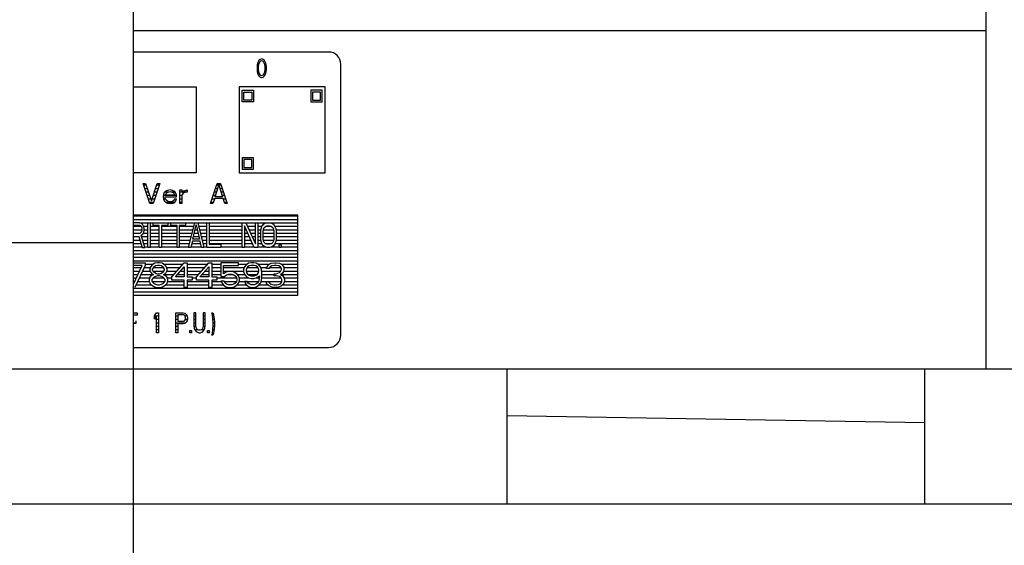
# Model space of a CAD drawing. Header units: millimetres. Extents: x 0 to 5600, y -1552 to 3960.
# Tile 61 of 199: x 2897 to 3057, y 716 to 802. Entities that reach past the tile are written whole.
import ezdxf

# ---------------------------------------------------------------- set-up
doc = ezdxf.new("R2010")
doc.units = ezdxf.units.MM
doc.header["$LTSCALE"] = 308
doc.layers.get('0').update_dxf_attribs({"linetype": 'CONTINUOUS'})
doc.layers.add('03___PRT_ALL_CURVES', color=7, linetype='CONTINUOUS')
doc.layers.add('06___PRT_ALL_SURFS', color=7, linetype='CONTINUOUS')

msp = doc.modelspace()

# ---------------------------------------------------------------- linework, layer by layer
at = {"color": 7, "linetype": 'Continuous'}
for p, q in [((3053.83, 744.87), (3053.83, 1084.87)), ((2915.08, 799.87), (3053.83, 799.87)), ((2946.83, 796.37), (2915.08, 796.37)), ((2948.83, 750.37), (2948.83, 794.37)), ((2916.66, 775), (2917.06, 775)), ((2917.74, 771.75), (2916.66, 775)), ((2917.06, 775), (2918.01, 772.16)), ((2918.01, 772.16), (2918.96, 775)), ((2919.37, 775), (2918.28, 771.75)), ((2918.96, 775), (2919.37, 775)), ((2920.25, 773.68), (2920.11, 773.55)), ((2920.45, 773.82), (2920.25, 773.68)), ((2920.65, 773.89), (2920.45, 773.82)), ((2920.59, 773.55), (2920.72, 773.61)), ((2921.06, 773.96), (2920.65, 773.89)), ((2920.72, 773.61), (2920.99, 773.68)), ((2920.99, 773.68), (2921.4, 773.61)), ((2921.47, 773.89), (2921.06, 773.96)), ((2921.4, 773.61), (2921.6, 773.48)), ((2921.8, 773.68), (2921.47, 773.89)), ((2922.01, 773.41), (2921.8, 773.68)), ((2922.62, 773.96), (2922.96, 773.96)), ((2922.62, 771.75), (2922.62, 773.96)), ((2922.96, 773.96), (2922.96, 773.55)), ((2922.96, 773.55), (2923.09, 773.68)), ((2923.09, 773.68), (2923.29, 773.82)), ((2923.29, 773.82), (2923.5, 773.89)), ((2923.84, 773.61), (2923.43, 773.55)), ((2923.5, 773.89), (2923.84, 773.96)), ((2923.84, 773.96), (2923.84, 773.61)), ((2927.63, 771.75), (2928.71, 775)), ((2928.37, 772.85), (2928.98, 774.72)), ((2928.71, 775), (2929.25, 775)), ((2928.98, 774.72), (2929.59, 772.85)), ((2929.25, 775), (2930.34, 771.75)), ((2919.98, 773.27), (2919.91, 772.85)), ((2919.91, 772.85), (2919.98, 772.44)), ((2920.11, 773.55), (2919.98, 773.27)), ((2919.98, 772.44), (2920.11, 772.16)), ((2920.11, 772.16), (2920.25, 772.02)), ((2920.25, 772.85), (2922.08, 772.85)), ((2920.25, 772.72), (2920.25, 772.85)), ((2920.31, 772.51), (2920.25, 772.72)), ((2920.25, 772.02), (2920.45, 771.89)), ((2920.31, 773.2), (2920.38, 773.34)), ((2920.31, 773.13), (2920.31, 773.2)), ((2921.74, 773.13), (2920.31, 773.13)), ((2920.38, 772.37), (2920.31, 772.51)), ((2920.38, 773.34), (2920.59, 773.55)), ((2920.59, 772.16), (2920.38, 772.37)), ((2920.72, 772.09), (2920.59, 772.16)), ((2920.99, 772.02), (2920.72, 772.09)), ((2921.47, 772.09), (2920.99, 772.02)), ((2921.67, 772.23), (2921.47, 772.09)), ((2921.6, 773.48), (2921.74, 773.27)), ((2921.74, 772.44), (2921.67, 772.23)), ((2921.74, 773.27), (2921.74, 773.13)), ((2922.08, 772.44), (2921.74, 772.44)), ((2921.8, 771.96), (2922.01, 772.16)), ((2922.08, 773.13), (2922.01, 773.41)), ((2922.01, 772.16), (2922.08, 772.44)), ((2922.08, 772.85), (2922.08, 773.13)), ((2923.16, 773.41), (2922.96, 773.13)), ((2922.96, 773.13), (2922.96, 771.75)), ((2923.43, 773.55), (2923.16, 773.41)), ((2928.31, 772.58), (2928.03, 771.75)), ((2929.66, 772.58), (2928.31, 772.58)), ((2929.59, 772.85), (2928.37, 772.85)), ((2929.93, 771.75), (2929.66, 772.58)), ((2918.28, 771.75), (2917.74, 771.75)), ((2920.45, 771.89), (2920.65, 771.82)), ((2920.65, 771.82), (2921.06, 771.75)), ((2921.06, 771.75), (2921.53, 771.82)), ((2921.53, 771.82), (2921.8, 771.96)), ((2922.96, 771.75), (2922.62, 771.75)), ((2928.03, 771.75), (2927.63, 771.75)), ((2930.34, 771.75), (2929.93, 771.75)), ((2941.83, 769.87), (2915.08, 769.87)), ((2941.83, 756.87), (2941.83, 769.87)), ((2916.05, 768.62), (2915.08, 768.62)), ((2916.11, 768.2), (2915.08, 768.2)), ((2916.36, 768.54), (2916.05, 768.62)), ((2916.3, 768.11), (2916.11, 768.2)), ((2916.43, 767.94), (2916.3, 768.11)), ((2916.61, 768.28), (2916.36, 768.54)), ((2916.49, 767.69), (2916.43, 767.94)), ((2916.43, 767.18), (2916.49, 767.43)), ((2916.49, 767.43), (2916.49, 767.69)), ((2916.8, 767.94), (2916.61, 768.28)), ((2916.86, 767.69), (2916.8, 767.94)), ((2916.8, 767.09), (2916.86, 767.35)), ((2916.86, 767.35), (2916.86, 767.69)), ((2917.43, 768.62), (2917.8, 768.62)), ((2917.43, 764.62), (2917.43, 768.62)), ((2917.8, 768.62), (2917.8, 764.62)), ((2918.3, 768.62), (2920.68, 768.62)), ((2918.3, 768.2), (2918.3, 768.62)), ((2919.3, 768.2), (2918.3, 768.2)), ((2919.3, 764.62), (2919.3, 768.2)), ((2920.68, 768.2), (2919.68, 768.2)), ((2919.68, 768.2), (2919.68, 764.62)), ((2920.68, 768.62), (2920.68, 768.2)), ((2921.18, 768.62), (2923.55, 768.62)), ((2921.18, 768.2), (2921.18, 768.62)), ((2922.18, 768.2), (2921.18, 768.2)), ((2922.18, 764.62), (2922.18, 768.2)), ((2923.55, 768.2), (2922.55, 768.2)), ((2922.55, 768.2), (2922.55, 764.62)), ((2923.55, 768.62), (2923.55, 768.2)), ((2924.05, 764.62), (2925.05, 768.62)), ((2924.74, 765.98), (2925.3, 768.28)), ((2925.05, 768.62), (2925.55, 768.62)), ((2925.3, 768.28), (2925.86, 765.98)), ((2925.55, 768.62), (2926.55, 764.62)), ((2927.05, 768.62), (2927.43, 768.62)), ((2927.05, 764.62), (2927.05, 768.62)), ((2927.43, 768.62), (2927.43, 765.13)), ((2932.8, 768.62), (2933.36, 768.62)), ((2932.8, 764.62), (2932.8, 768.62)), ((2934.74, 764.62), (2933.18, 768.11)), ((2933.18, 768.11), (2933.18, 764.62)), ((2933.36, 768.62), (2934.93, 765.22)), ((2934.93, 768.62), (2935.3, 768.62)), ((2934.93, 765.22), (2934.93, 768.62)), ((2935.3, 768.62), (2935.3, 764.62)), ((2935.8, 767.26), (2935.86, 767.69)), ((2935.8, 765.98), (2935.8, 767.26)), ((2935.86, 767.69), (2935.99, 768.03)), ((2935.99, 768.03), (2936.24, 768.37)), ((2936.18, 767.26), (2936.24, 767.6)), ((2936.18, 765.98), (2936.18, 767.26)), ((2936.24, 768.37), (2936.49, 768.54)), ((2936.24, 767.6), (2936.36, 767.86)), ((2936.36, 767.86), (2936.55, 768.03)), ((2936.49, 768.54), (2936.8, 768.62)), ((2936.55, 768.03), (2936.8, 768.11)), ((2936.8, 768.62), (2937.3, 768.62)), ((2936.8, 768.11), (2937.3, 768.11)), ((2937.3, 768.62), (2937.61, 768.54)), ((2937.3, 768.11), (2937.55, 768.03)), ((2937.55, 768.03), (2937.74, 767.86)), ((2937.61, 768.54), (2937.86, 768.37)), ((2937.74, 767.86), (2937.86, 767.6)), ((2937.86, 768.37), (2938.11, 768.03)), ((2937.86, 767.6), (2937.93, 767.26)), ((2937.93, 767.26), (2937.93, 765.98)), ((2938.11, 768.03), (2938.24, 767.69)), ((2938.24, 767.69), (2938.3, 767.26)), ((2938.3, 767.26), (2938.3, 765.98)), ((2915.08, 766.92), (2916.11, 766.92)), ((2915.08, 766.41), (2915.99, 766.41)), ((2915.99, 766.41), (2916.49, 764.62)), ((2916.11, 766.92), (2916.3, 767.01)), ((2916.3, 767.01), (2916.43, 767.18)), ((2916.36, 766.58), (2916.61, 766.75)), ((2916.93, 764.62), (2916.36, 766.58)), ((2916.61, 766.75), (2916.8, 767.09)), ((2924.68, 765.64), (2924.43, 764.62)), ((2925.93, 765.64), (2924.68, 765.64)), ((2925.86, 765.98), (2924.74, 765.98)), ((2926.18, 764.62), (2925.93, 765.64)), ((2935.86, 765.56), (2935.8, 765.98)), ((2936.24, 765.64), (2936.18, 765.98)), ((2936.36, 765.39), (2936.24, 765.64)), ((2937.86, 765.64), (2937.74, 765.39)), ((2937.93, 765.98), (2937.86, 765.64)), ((2938.3, 765.98), (2938.24, 765.56)), ((2916.49, 764.62), (2916.93, 764.62)), ((2917.8, 764.62), (2917.43, 764.62)), ((2919.68, 764.62), (2919.3, 764.62)), ((2922.55, 764.62), (2922.18, 764.62)), ((2924.43, 764.62), (2924.05, 764.62)), ((2926.55, 764.62), (2926.18, 764.62)), ((2929.3, 764.62), (2927.05, 764.62)), ((2927.43, 765.13), (2929.3, 765.13)), ((2929.3, 765.13), (2929.3, 764.62)), ((2933.18, 764.62), (2932.8, 764.62)), ((2935.3, 764.62), (2934.74, 764.62)), ((2935.99, 765.22), (2935.86, 765.56)), ((2936.24, 764.88), (2935.99, 765.22)), ((2936.49, 764.71), (2936.24, 764.88)), ((2936.55, 765.22), (2936.36, 765.39)), ((2936.8, 764.62), (2936.49, 764.71)), ((2936.8, 765.13), (2936.55, 765.22)), ((2937.3, 765.13), (2936.8, 765.13)), ((2937.3, 764.62), (2936.8, 764.62)), ((2937.55, 765.22), (2937.3, 765.13)), ((2937.61, 764.71), (2937.3, 764.62)), ((2937.74, 765.39), (2937.55, 765.22)), ((2937.86, 764.88), (2937.61, 764.71)), ((2938.11, 765.22), (2937.86, 764.88)), ((2938.24, 765.56), (2938.11, 765.22)), ((2938.8, 765.05), (2939.11, 765.05)), ((2938.8, 764.62), (2938.8, 765.05)), ((2939.11, 764.62), (2938.8, 764.62)), ((2939.11, 765.05), (2939.11, 764.62)), ((2915.08, 762.12), (2917, 762.12)), ((2916.5, 761.7), (2915.08, 761.7)), ((2915.08, 758.66), (2916.5, 761.7)), ((2917, 761.7), (2915.33, 758.12)), ((2917, 762.12), (2917, 761.7)), ((2917.91, 761.53), (2917.75, 761.1)), ((2917.75, 761.1), (2917.75, 760.85)), ((2917.75, 760.85), (2917.91, 760.51)), ((2918.16, 761.78), (2917.91, 761.53)), ((2918.58, 762.04), (2918.16, 761.78)), ((2918.33, 761.36), (2918.16, 761.1)), ((2918.16, 761.1), (2918.16, 760.93)), ((2918.16, 760.93), (2918.33, 760.68)), ((2918.66, 761.61), (2918.33, 761.36)), ((2919, 762.12), (2918.58, 762.04)), ((2919, 761.7), (2918.66, 761.61)), ((2919.33, 762.12), (2919, 762.12)), ((2919.33, 761.7), (2919, 761.7)), ((2919.75, 762.04), (2919.33, 762.12)), ((2919.66, 761.61), (2919.33, 761.7)), ((2920, 761.36), (2919.66, 761.61)), ((2920.16, 761.78), (2919.75, 762.04)), ((2920.16, 761.1), (2920, 761.36)), ((2920, 760.68), (2920.16, 760.93)), ((2920.41, 761.53), (2920.16, 761.78)), ((2920.16, 760.93), (2920.16, 761.1)), ((2920.58, 761.1), (2920.41, 761.53)), ((2920.41, 760.51), (2920.58, 760.85)), ((2920.58, 760.85), (2920.58, 761.1)), ((2921.33, 759.82), (2923.33, 762.12)), ((2921.91, 759.82), (2923.33, 761.44)), ((2923.33, 762.12), (2923.83, 762.12)), ((2923.33, 761.44), (2923.33, 759.82)), ((2923.83, 762.12), (2923.83, 759.82)), ((2925.33, 759.82), (2927.33, 762.12)), ((2925.91, 759.82), (2927.33, 761.44)), ((2927.33, 762.12), (2927.83, 762.12)), ((2927.33, 761.44), (2927.33, 759.82)), ((2927.83, 762.12), (2927.83, 759.82)), ((2932.16, 762.12), (2929.33, 762.12)), ((2929.33, 762.12), (2929.33, 759.91)), ((2929.75, 761.7), (2932.16, 761.7)), ((2929.75, 760.34), (2929.75, 761.7)), ((2932.16, 761.7), (2932.16, 762.12)), ((2933.16, 761.44), (2933, 761.02)), ((2933, 761.02), (2933, 760.68)), ((2933.41, 761.78), (2933.16, 761.44)), ((2933.83, 762.04), (2933.41, 761.78)), ((2933.5, 761.19), (2933.41, 760.93)), ((2933.41, 760.93), (2933.41, 760.76)), ((2933.66, 761.44), (2933.5, 761.19)), ((2933.91, 761.61), (2933.66, 761.44)), ((2934.25, 762.12), (2933.83, 762.04)), ((2934.16, 761.7), (2933.91, 761.61)), ((2934.75, 761.7), (2934.16, 761.7)), ((2934.66, 762.12), (2934.25, 762.12)), ((2935.08, 762.04), (2934.66, 762.12)), ((2935, 761.61), (2934.75, 761.7)), ((2935.25, 761.44), (2935, 761.61)), ((2935.5, 761.78), (2935.08, 762.04)), ((2935.41, 761.19), (2935.25, 761.44)), ((2935.5, 760.93), (2935.41, 761.19)), ((2935.75, 761.44), (2935.5, 761.78)), ((2935.5, 760.76), (2935.5, 760.93)), ((2935.91, 761.02), (2935.75, 761.44)), ((2936, 760.42), (2935.91, 761.02)), ((2936.75, 761.19), (2936.83, 761.53)), ((2937.16, 761.19), (2936.75, 761.19)), ((2936.83, 761.53), (2937.16, 761.87)), ((2937.16, 761.87), (2937.5, 762.04)), ((2937.33, 761.44), (2937.16, 761.19)), ((2937.58, 761.61), (2937.33, 761.44)), ((2937.5, 762.04), (2938.08, 762.12)), ((2938, 761.7), (2937.58, 761.61)), ((2938.33, 761.7), (2938, 761.7)), ((2938.08, 762.12), (2938.25, 762.12)), ((2938.25, 762.12), (2938.83, 762.04)), ((2938.75, 761.61), (2938.33, 761.7)), ((2939, 761.44), (2938.75, 761.61)), ((2938.83, 762.04), (2939.16, 761.87)), ((2939.16, 761.19), (2939, 761.44)), ((2939, 760.68), (2939.16, 761.02)), ((2939.16, 761.87), (2939.5, 761.53)), ((2939.16, 761.02), (2939.16, 761.19)), ((2939.5, 761.53), (2939.58, 761.19)), ((2939.58, 761.02), (2939.5, 760.68)), ((2939.58, 761.19), (2939.58, 761.02)), ((2917.83, 759.82), (2917.66, 759.4)), ((2917.66, 759.4), (2917.66, 759.14)), ((2918.16, 760.08), (2917.83, 759.82)), ((2917.91, 760.51), (2918.16, 760.25)), ((2918.33, 759.74), (2918.08, 759.4)), ((2918.08, 759.4), (2918.08, 759.14)), ((2918.16, 760.25), (2918.33, 760.17)), ((2918.33, 760.17), (2918.16, 760.08)), ((2918.33, 760.68), (2918.66, 760.42)), ((2918.66, 759.91), (2918.33, 759.74)), ((2918.66, 760.42), (2919, 760.34)), ((2919, 759.99), (2918.66, 759.91)), ((2919, 760.34), (2919.33, 760.34)), ((2919.33, 759.99), (2919, 759.99)), ((2919.33, 760.34), (2919.66, 760.42)), ((2919.66, 759.91), (2919.33, 759.99)), ((2919.66, 760.42), (2920, 760.68)), ((2920, 759.74), (2919.66, 759.91)), ((2920, 760.17), (2920.16, 760.25)), ((2920.16, 760.08), (2920, 760.17)), ((2920.25, 759.4), (2920, 759.74)), ((2920.16, 760.25), (2920.41, 760.51)), ((2920.5, 759.82), (2920.16, 760.08)), ((2920.25, 759.14), (2920.25, 759.4)), ((2920.66, 759.4), (2920.5, 759.82)), ((2920.66, 759.14), (2920.66, 759.4)), ((2921.33, 759.31), (2921.33, 759.82)), ((2923.33, 759.31), (2921.33, 759.31)), ((2923.33, 759.82), (2921.91, 759.82)), ((2923.33, 758.12), (2923.33, 759.31)), ((2923.83, 759.82), (2924.66, 759.82)), ((2924.66, 759.31), (2923.83, 759.31)), ((2923.83, 759.31), (2923.83, 758.12)), ((2924.66, 759.82), (2924.66, 759.31)), ((2925.33, 759.31), (2925.33, 759.82)), ((2927.33, 759.31), (2925.33, 759.31)), ((2927.33, 759.82), (2925.91, 759.82)), ((2927.33, 758.12), (2927.33, 759.31)), ((2927.83, 759.82), (2928.66, 759.82)), ((2928.66, 759.31), (2927.83, 759.31)), ((2927.83, 759.31), (2927.83, 758.12)), ((2928.66, 759.82), (2928.66, 759.31)), ((2929.33, 759.91), (2929.91, 759.91)), ((2930.16, 760.59), (2929.75, 760.34)), ((2929.91, 759.91), (2930.25, 760.17)), ((2930.58, 760.68), (2930.16, 760.59)), ((2930.25, 760.17), (2930.58, 760.25)), ((2931.08, 760.68), (2930.58, 760.68)), ((2930.58, 760.25), (2931.08, 760.25)), ((2931.5, 760.59), (2931.08, 760.68)), ((2931.08, 760.25), (2931.41, 760.17)), ((2931.41, 760.17), (2931.66, 759.99)), ((2931.91, 760.34), (2931.5, 760.59)), ((2931.66, 759.99), (2931.83, 759.74)), ((2931.83, 759.74), (2931.91, 759.48)), ((2931.91, 759.31), (2931.83, 759.06)), ((2932.16, 759.99), (2931.91, 760.34)), ((2931.91, 759.48), (2931.91, 759.31)), ((2932.33, 759.57), (2932.16, 759.99)), ((2932.16, 758.8), (2932.33, 759.23)), ((2932.33, 759.23), (2932.33, 759.57)), ((2933, 760.68), (2933.16, 760.25)), ((2933.16, 760.25), (2933.41, 759.91)), ((2933.41, 760.76), (2933.5, 760.51)), ((2933.41, 759.91), (2933.83, 759.65)), ((2933.5, 760.51), (2933.66, 760.25)), ((2933.66, 760.25), (2933.91, 760.08)), ((2933.83, 759.65), (2934.25, 759.57)), ((2933.91, 760.08), (2934.16, 759.99)), ((2934.16, 759.99), (2934.75, 759.99)), ((2934.25, 759.57), (2934.66, 759.57)), ((2934.66, 759.57), (2935.08, 759.65)), ((2934.75, 759.99), (2935, 760.08)), ((2935, 760.08), (2935.25, 760.25)), ((2935.08, 759.65), (2935.58, 759.99)), ((2935.25, 760.25), (2935.41, 760.51)), ((2935.41, 760.51), (2935.5, 760.76)), ((2935.5, 759.31), (2935.41, 759.06)), ((2935.58, 759.82), (2935.5, 759.31)), ((2935.58, 759.99), (2935.58, 759.82)), ((2935.75, 758.8), (2935.91, 759.23)), ((2935.91, 759.23), (2936, 759.82)), ((2936, 759.82), (2936, 760.42)), ((2938, 760.34), (2938.33, 760.34)), ((2938, 759.99), (2938, 760.34)), ((2938.33, 759.99), (2938, 759.99)), ((2938.33, 760.34), (2938.83, 760.51)), ((2938.83, 759.91), (2938.33, 759.99)), ((2938.83, 760.51), (2939, 760.68)), ((2939.08, 759.74), (2938.83, 759.91)), ((2939.33, 760.42), (2939, 760.17)), ((2939, 760.17), (2939.41, 759.99)), ((2939.25, 759.4), (2939.08, 759.74)), ((2939.25, 759.06), (2939.25, 759.4)), ((2939.5, 760.68), (2939.33, 760.42)), ((2939.41, 759.99), (2939.58, 759.74)), ((2939.58, 759.74), (2939.66, 759.4)), ((2939.66, 759.4), (2939.66, 759.06)), ((2917.66, 759.14), (2917.83, 758.72)), ((2917.83, 758.72), (2918.08, 758.46)), ((2918.08, 759.14), (2918.33, 758.8)), ((2918.08, 758.46), (2918.5, 758.21)), ((2918.33, 758.8), (2918.66, 758.63)), ((2918.5, 758.21), (2918.91, 758.12)), ((2918.66, 758.63), (2919, 758.55)), ((2918.91, 758.12), (2919.41, 758.12)), ((2919, 758.55), (2919.33, 758.55)), ((2919.33, 758.55), (2919.66, 758.63)), ((2919.41, 758.12), (2919.83, 758.21)), ((2919.66, 758.63), (2920, 758.8)), ((2919.83, 758.21), (2920.25, 758.46)), ((2920, 758.8), (2920.25, 759.14)), ((2920.25, 758.46), (2920.5, 758.72)), ((2920.5, 758.72), (2920.66, 759.14)), ((2923.83, 758.12), (2923.33, 758.12)), ((2927.83, 758.12), (2927.33, 758.12)), ((2929.83, 759.14), (2929.33, 759.14)), ((2929.33, 759.14), (2929.5, 758.8)), ((2929.5, 758.8), (2929.75, 758.46)), ((2929.75, 758.46), (2930.16, 758.21)), ((2930, 758.8), (2929.83, 759.14)), ((2930.25, 758.63), (2930, 758.8)), ((2930.16, 758.21), (2930.58, 758.12)), ((2930.58, 758.55), (2930.25, 758.63)), ((2931.08, 758.55), (2930.58, 758.55)), ((2930.58, 758.12), (2931.08, 758.12)), ((2931.41, 758.63), (2931.08, 758.55)), ((2931.08, 758.12), (2931.5, 758.21)), ((2931.66, 758.8), (2931.41, 758.63)), ((2931.5, 758.21), (2931.91, 758.46)), ((2931.83, 759.06), (2931.66, 758.8)), ((2931.91, 758.46), (2932.16, 758.8)), ((2933.58, 759.06), (2933.16, 759.06)), ((2933.16, 759.06), (2933.25, 758.8)), ((2933.25, 758.8), (2933.5, 758.46)), ((2933.5, 758.46), (2933.91, 758.21)), ((2933.75, 758.8), (2933.58, 759.06)), ((2934, 758.63), (2933.75, 758.8)), ((2933.91, 758.21), (2934.33, 758.12)), ((2934.25, 758.55), (2934, 758.63)), ((2934.75, 758.55), (2934.25, 758.55)), ((2934.33, 758.12), (2934.66, 758.12)), ((2934.66, 758.12), (2935.08, 758.21)), ((2935, 758.63), (2934.75, 758.55)), ((2935.25, 758.8), (2935, 758.63)), ((2935.08, 758.21), (2935.5, 758.46)), ((2935.41, 759.06), (2935.25, 758.8)), ((2935.5, 758.46), (2935.75, 758.8)), ((2936.66, 759.06), (2937.08, 759.06)), ((2936.75, 758.8), (2936.66, 759.06)), ((2936.91, 758.55), (2936.75, 758.8)), ((2937.16, 758.38), (2936.91, 758.55)), ((2937.08, 759.06), (2937.16, 758.89)), ((2937.16, 758.89), (2937.33, 758.72)), ((2937.5, 758.21), (2937.16, 758.38)), ((2937.33, 758.72), (2937.5, 758.63)), ((2937.5, 758.63), (2937.91, 758.55)), ((2937.83, 758.12), (2937.5, 758.21)), ((2938.5, 758.12), (2937.83, 758.12)), ((2937.91, 758.55), (2938.41, 758.55)), ((2938.41, 758.55), (2938.83, 758.63)), ((2938.83, 758.21), (2938.5, 758.12)), ((2938.83, 758.63), (2939, 758.72)), ((2939.16, 758.38), (2938.83, 758.21)), ((2939, 758.72), (2939.16, 758.89)), ((2939.16, 758.89), (2939.25, 759.06)), ((2939.41, 758.55), (2939.16, 758.38)), ((2939.58, 758.8), (2939.41, 758.55)), ((2939.66, 759.06), (2939.58, 758.8)), ((2915.08, 756.87), (2941.83, 756.87)), ((2915.08, 754), (2915.69, 754)), ((2915.69, 753.58), (2915.08, 753.58)), ((2915.69, 754), (2915.69, 753.58)), ((2918.53, 753.51), (2918.84, 754)), ((2918.53, 752.96), (2918.53, 753.51)), ((2918.84, 753.44), (2918.53, 752.96)), ((2918.84, 754), (2919.14, 754)), ((2918.84, 750.75), (2918.84, 753.44)), ((2919.14, 754), (2919.14, 750.75)), ((2921.98, 754), (2923.2, 754)), ((2921.98, 750.75), (2921.98, 754)), ((2923.25, 753.65), (2922.29, 753.65)), ((2922.29, 753.65), (2922.29, 752.61)), ((2923.2, 754), (2923.46, 753.93)), ((2923.41, 753.58), (2923.25, 753.65)), ((2923.51, 753.44), (2923.41, 753.58)), ((2923.41, 752.68), (2923.51, 752.82)), ((2923.46, 753.93), (2923.66, 753.72)), ((2923.56, 753.24), (2923.51, 753.44)), ((2923.51, 752.82), (2923.56, 753.03)), ((2923.56, 753.03), (2923.56, 753.24)), ((2923.66, 753.72), (2923.81, 753.44)), ((2923.81, 753.44), (2923.86, 753.24)), ((2923.86, 752.96), (2923.81, 752.75)), ((2923.86, 753.24), (2923.86, 752.96)), ((2925.23, 754), (2924.93, 754)), ((2924.93, 754), (2924.93, 751.85)), ((2925.23, 751.85), (2925.23, 754)), ((2926.76, 754), (2926.45, 754)), ((2926.45, 754), (2926.45, 751.85)), ((2926.76, 751.85), (2926.76, 754)), ((2927.82, 754), (2928.03, 754)), ((2927.93, 753.65), (2927.82, 754)), ((2928.03, 753.03), (2927.93, 753.65)), ((2928.03, 754), (2928.13, 753.65)), ((2928.08, 752.41), (2928.03, 753.03)), ((2928.13, 753.65), (2928.23, 753.03)), ((2928.23, 753.03), (2928.28, 752.41)), ((2915.48, 752.27), (2915.08, 752.27)), ((2915.48, 752.68), (2915.48, 752.27)), ((2922.29, 752.61), (2923.25, 752.61)), ((2923.2, 752.2), (2922.29, 752.2)), ((2922.29, 752.2), (2922.29, 750.75)), ((2923.46, 752.27), (2923.2, 752.2)), ((2923.25, 752.61), (2923.41, 752.68)), ((2923.66, 752.48), (2923.46, 752.27)), ((2923.81, 752.75), (2923.66, 752.48)), ((2924.93, 751.85), (2924.98, 751.51)), ((2924.98, 751.51), (2925.08, 751.23)), ((2925.08, 751.23), (2925.28, 750.96)), ((2925.28, 751.58), (2925.23, 751.85)), ((2925.39, 751.37), (2925.28, 751.58)), ((2925.54, 751.23), (2925.39, 751.37)), ((2925.74, 751.16), (2925.54, 751.23)), ((2926.15, 751.23), (2925.94, 751.16)), ((2926.3, 751.37), (2926.15, 751.23)), ((2926.4, 751.58), (2926.3, 751.37)), ((2926.45, 751.85), (2926.4, 751.58)), ((2926.4, 750.96), (2926.6, 751.23)), ((2926.6, 751.23), (2926.71, 751.51)), ((2926.71, 751.51), (2926.76, 751.85)), ((2927.93, 750.68), (2928.03, 751.3)), ((2928.03, 751.3), (2928.08, 751.92)), ((2928.08, 751.92), (2928.08, 752.41)), ((2928.23, 751.3), (2928.13, 750.68)), ((2928.28, 751.92), (2928.23, 751.3)), ((2928.28, 752.41), (2928.28, 751.92)), ((2919.14, 750.75), (2918.84, 750.75)), ((2922.29, 750.75), (2921.98, 750.75)), ((2924.27, 751.09), (2924.52, 751.09)), ((2924.27, 750.75), (2924.27, 751.09)), ((2924.52, 750.75), (2924.27, 750.75)), ((2924.52, 751.09), (2924.52, 750.75)), ((2925.28, 750.96), (2925.49, 750.82)), ((2925.49, 750.82), (2925.74, 750.75)), ((2925.94, 751.16), (2925.74, 751.16)), ((2925.74, 750.75), (2925.94, 750.75)), ((2925.94, 750.75), (2926.2, 750.82)), ((2926.2, 750.82), (2926.4, 750.96)), ((2927.16, 751.09), (2927.42, 751.09)), ((2927.16, 750.75), (2927.16, 751.09)), ((2927.42, 750.75), (2927.16, 750.75)), ((2927.42, 751.09), (2927.42, 750.75)), ((2927.82, 750.33), (2927.93, 750.68)), ((2928.03, 750.33), (2927.82, 750.33)), ((2928.13, 750.68), (2928.03, 750.33)), ((2915.08, 748.37), (2946.83, 748.37)), ((2188.83, 744.87), (3188.83, 744.87)), ((2975.83, 744.87), (2975.83, 722.87)), ((3043.83, 722.87), (3043.83, 744.87)), ((2975.83, 737.32), (3043.83, 736.14)), ((3188.83, 722.87), (2188.83, 722.87))]:
    msp.add_line(p, q, dxfattribs=at)
at = {"color": 2, "linetype": 'Continuous'}
for p, q in [((2916.73, 774.77), (2917.14, 774.77)), ((2916.92, 774.21), (2917.33, 774.21)), ((2917.11, 773.65), (2917.51, 773.65)), ((2918.51, 773.65), (2918.92, 773.65)), ((2918.7, 774.21), (2919.1, 774.21)), ((2918.88, 774.77), (2919.29, 774.77)), ((2920.22, 773.65), (2920.87, 773.65)), ((2921.17, 773.65), (2921.83, 773.65)), ((2922.62, 773.65), (2922.96, 773.65)), ((2923.06, 773.65), (2923.84, 773.65)), ((2928.26, 773.65), (2928.63, 773.65)), ((2928.45, 774.21), (2928.82, 774.21)), ((2928.64, 774.77), (2929.33, 774.77)), ((2929.15, 774.21), (2929.52, 774.21)), ((2929.33, 773.65), (2929.7, 773.65)), ((2917.29, 773.09), (2917.7, 773.09)), ((2917.48, 772.53), (2917.89, 772.53)), ((2918.14, 772.53), (2918.54, 772.53)), ((2918.32, 773.09), (2918.73, 773.09)), ((2919.95, 773.09), (2922.08, 773.09)), ((2919.96, 772.53), (2920.31, 772.53)), ((2922.62, 773.09), (2922.96, 773.09)), ((2922.62, 772.53), (2922.96, 772.53)), ((2927.89, 772.53), (2928.29, 772.53)), ((2928.08, 773.09), (2928.45, 773.09)), ((2929.51, 773.09), (2929.89, 773.09)), ((2929.67, 772.53), (2930.08, 772.53)), ((2917.67, 771.97), (2918.36, 771.97)), ((2920.32, 771.97), (2921.82, 771.97)), ((2922.62, 771.97), (2922.96, 771.97)), ((2927.7, 771.97), (2928.11, 771.97)), ((2929.86, 771.97), (2930.26, 771.97)), ((2915.08, 769.73), (2941.83, 769.73)), ((2915.08, 769.17), (2941.83, 769.17)), ((2915.08, 768.05), (2916.34, 768.05)), ((2915.08, 767.49), (2916.49, 767.49)), ((2916.09, 768.61), (2917.43, 768.61)), ((2916.74, 768.05), (2917.43, 768.05)), ((2916.86, 767.49), (2917.43, 767.49)), ((2917.8, 768.61), (2918.3, 768.61)), ((2917.8, 768.05), (2919.3, 768.05)), ((2917.8, 767.49), (2919.3, 767.49)), ((2919.68, 768.05), (2922.18, 768.05)), ((2919.68, 767.49), (2922.18, 767.49)), ((2920.68, 768.61), (2921.18, 768.61)), ((2922.55, 768.05), (2924.91, 768.05)), ((2922.55, 767.49), (2924.77, 767.49)), ((2923.55, 768.61), (2925.05, 768.61)), ((2925.11, 767.49), (2925.49, 767.49)), ((2925.24, 768.05), (2925.36, 768.05)), ((2925.55, 768.61), (2927.05, 768.61)), ((2925.69, 768.05), (2927.05, 768.05)), ((2925.83, 767.49), (2927.05, 767.49)), ((2927.43, 768.61), (2932.8, 768.61)), ((2927.43, 768.05), (2932.8, 768.05)), ((2927.43, 767.49), (2932.8, 767.49)), ((2933.18, 768.05), (2933.2, 768.05)), ((2933.18, 767.49), (2933.45, 767.49)), ((2933.37, 768.61), (2934.93, 768.61)), ((2933.62, 768.05), (2934.93, 768.05)), ((2933.88, 767.49), (2934.93, 767.49)), ((2935.3, 768.61), (2936.76, 768.61)), ((2935.3, 768.05), (2936.01, 768.05)), ((2935.3, 767.49), (2935.83, 767.49)), ((2936.22, 767.49), (2937.88, 767.49)), ((2936.63, 768.05), (2937.47, 768.05)), ((2937.34, 768.61), (2941.83, 768.61)), ((2938.09, 768.05), (2941.83, 768.05)), ((2938.27, 767.49), (2941.83, 767.49)), ((2915.08, 766.93), (2916.14, 766.93)), ((2915.08, 766.37), (2916, 766.37)), ((2915.08, 765.81), (2916.15, 765.81)), ((2916.42, 766.37), (2917.43, 766.37)), ((2916.58, 765.81), (2917.43, 765.81)), ((2916.71, 766.93), (2917.43, 766.93)), ((2917.8, 766.93), (2919.3, 766.93)), ((2917.8, 766.37), (2919.3, 766.37)), ((2917.8, 765.81), (2919.3, 765.81)), ((2919.68, 766.93), (2922.18, 766.93)), ((2919.68, 766.37), (2922.18, 766.37)), ((2919.68, 765.81), (2922.18, 765.81)), ((2922.55, 766.93), (2924.63, 766.93)), ((2922.55, 766.37), (2924.49, 766.37)), ((2922.55, 765.81), (2924.35, 765.81)), ((2924.83, 766.37), (2925.77, 766.37)), ((2924.97, 766.93), (2925.63, 766.93)), ((2925.97, 766.93), (2927.05, 766.93)), ((2926.11, 766.37), (2927.05, 766.37)), ((2926.25, 765.81), (2927.05, 765.81)), ((2927.43, 766.93), (2932.8, 766.93)), ((2927.43, 766.37), (2932.8, 766.37)), ((2927.43, 765.81), (2932.8, 765.81)), ((2933.18, 766.93), (2933.7, 766.93)), ((2933.18, 766.37), (2933.95, 766.37)), ((2933.18, 765.81), (2934.2, 765.81)), ((2934.14, 766.93), (2934.93, 766.93)), ((2934.4, 766.37), (2934.93, 766.37)), ((2934.65, 765.81), (2934.93, 765.81)), ((2935.3, 766.93), (2935.8, 766.93)), ((2935.3, 766.37), (2935.8, 766.37)), ((2935.3, 765.81), (2935.83, 765.81)), ((2936.18, 766.93), (2937.93, 766.93)), ((2936.18, 766.37), (2937.93, 766.37)), ((2936.21, 765.81), (2937.89, 765.81)), ((2938.28, 765.81), (2941.83, 765.81)), ((2938.3, 766.93), (2941.83, 766.93)), ((2938.3, 766.37), (2941.83, 766.37)), ((2915.08, 765.25), (2916.31, 765.25)), ((2915.08, 764.69), (2916.47, 764.69)), ((2915.08, 764.13), (2941.83, 764.13)), ((2916.74, 765.25), (2917.43, 765.25)), ((2916.91, 764.69), (2917.43, 764.69)), ((2917.8, 765.25), (2919.3, 765.25)), ((2917.8, 764.69), (2919.3, 764.69)), ((2919.68, 765.25), (2922.18, 765.25)), ((2919.68, 764.69), (2922.18, 764.69)), ((2922.55, 765.25), (2924.21, 765.25)), ((2922.55, 764.69), (2924.07, 764.69)), ((2924.44, 764.69), (2926.16, 764.69)), ((2924.58, 765.25), (2926.02, 765.25)), ((2926.39, 765.25), (2927.05, 765.25)), ((2926.53, 764.69), (2927.05, 764.69)), ((2927.43, 765.25), (2932.8, 765.25)), ((2929.3, 764.69), (2932.8, 764.69)), ((2933.18, 765.25), (2934.46, 765.25)), ((2933.18, 764.69), (2934.71, 764.69)), ((2934.91, 765.25), (2934.93, 765.25)), ((2935.3, 765.25), (2935.98, 765.25)), ((2935.3, 764.69), (2936.54, 764.69)), ((2936.51, 765.25), (2937.59, 765.25)), ((2937.56, 764.69), (2938.8, 764.69)), ((2938.13, 765.25), (2941.83, 765.25)), ((2939.11, 764.69), (2941.83, 764.69)), ((2915.08, 763.57), (2941.83, 763.57)), ((2915.08, 763.01), (2941.83, 763.01)), ((2915.08, 762.45), (2941.83, 762.45)), ((2915.08, 761.33), (2916.33, 761.33)), ((2916.83, 761.33), (2917.84, 761.33)), ((2917, 761.89), (2918.35, 761.89)), ((2918.32, 761.33), (2920.01, 761.33)), ((2919.98, 761.89), (2923.13, 761.89)), ((2920.49, 761.33), (2922.64, 761.33)), ((2923.24, 761.33), (2923.33, 761.33)), ((2923.83, 761.89), (2927.13, 761.89)), ((2923.83, 761.33), (2926.64, 761.33)), ((2927.24, 761.33), (2927.33, 761.33)), ((2927.83, 761.89), (2929.33, 761.89)), ((2927.83, 761.33), (2929.33, 761.33)), ((2929.75, 761.33), (2933.12, 761.33)), ((2932.16, 761.89), (2933.6, 761.89)), ((2933.59, 761.33), (2935.32, 761.33)), ((2935.32, 761.89), (2937.21, 761.89)), ((2935.79, 761.33), (2936.78, 761.33)), ((2937.26, 761.33), (2939.07, 761.33)), ((2939.12, 761.89), (2941.83, 761.89)), ((2939.55, 761.33), (2941.83, 761.33)), ((2915.08, 760.77), (2916.07, 760.77)), ((2915.08, 760.21), (2915.81, 760.21)), ((2915.08, 759.65), (2915.54, 759.65)), ((2916.04, 759.65), (2917.76, 759.65)), ((2916.31, 760.21), (2918.24, 760.21)), ((2916.57, 760.77), (2917.78, 760.77)), ((2918.27, 760.77), (2920.06, 760.77)), ((2918.27, 759.65), (2920.06, 759.65)), ((2920.09, 760.21), (2921.67, 760.21)), ((2920.55, 760.77), (2922.16, 760.77)), ((2920.57, 759.65), (2921.33, 759.65)), ((2922.25, 760.21), (2923.33, 760.21)), ((2922.75, 760.77), (2923.33, 760.77)), ((2923.83, 760.77), (2926.16, 760.77)), ((2923.83, 760.21), (2925.67, 760.21)), ((2924.66, 759.65), (2925.33, 759.65)), ((2926.25, 760.21), (2927.33, 760.21)), ((2926.75, 760.77), (2927.33, 760.77)), ((2927.83, 760.77), (2929.33, 760.77)), ((2927.83, 760.21), (2929.33, 760.21)), ((2928.66, 759.65), (2931.86, 759.65)), ((2929.75, 760.77), (2933, 760.77)), ((2930.43, 760.21), (2931.23, 760.21)), ((2932, 760.21), (2933.19, 760.21)), ((2932.3, 759.65), (2933.84, 759.65)), ((2933.41, 760.77), (2935.5, 760.77)), ((2933.72, 760.21), (2935.19, 760.21)), ((2935.07, 759.65), (2935.55, 759.65)), ((2935.95, 760.77), (2939.05, 760.77)), ((2935.97, 759.65), (2939.12, 759.65)), ((2936, 760.21), (2938, 760.21)), ((2939.06, 760.21), (2941.83, 760.21)), ((2939.52, 760.77), (2941.83, 760.77)), ((2939.6, 759.65), (2941.83, 759.65)), ((2915.08, 757.97), (2941.83, 757.97)), ((2915.52, 758.53), (2918.01, 758.53)), ((2915.78, 759.09), (2917.68, 759.09)), ((2918.12, 759.09), (2920.21, 759.09)), ((2920.32, 758.53), (2923.33, 758.53)), ((2920.64, 759.09), (2923.33, 759.09)), ((2923.83, 759.09), (2927.33, 759.09)), ((2923.83, 758.53), (2927.33, 758.53)), ((2927.83, 759.09), (2929.36, 759.09)), ((2927.83, 758.53), (2929.7, 758.53)), ((2929.86, 759.09), (2931.84, 759.09)), ((2931.97, 758.53), (2933.45, 758.53)), ((2932.28, 759.09), (2935.43, 759.09)), ((2935.55, 758.53), (2936.94, 758.53)), ((2935.86, 759.09), (2939.25, 759.09)), ((2939.39, 758.53), (2941.83, 758.53)), ((2939.66, 759.09), (2941.83, 759.09)), ((2915.08, 757.41), (2941.83, 757.41)), ((2918.53, 753.49), (2919.14, 753.49)), ((2918.84, 752.93), (2919.14, 752.93)), ((2921.98, 753.49), (2922.29, 753.49)), ((2921.98, 752.93), (2922.29, 752.93)), ((2923.47, 753.49), (2923.79, 753.49)), ((2923.53, 752.93), (2923.86, 752.93)), ((2924.93, 753.49), (2925.23, 753.49)), ((2924.93, 752.93), (2925.23, 752.93)), ((2926.45, 753.49), (2926.76, 753.49)), ((2926.45, 752.93), (2926.76, 752.93)), ((2927.95, 753.49), (2928.15, 753.49)), ((2928.03, 752.93), (2928.24, 752.93)), ((2915.08, 752.37), (2915.48, 752.37)), ((2918.84, 752.37), (2919.14, 752.37)), ((2918.84, 751.81), (2919.14, 751.81)), ((2918.84, 751.25), (2919.14, 751.25)), ((2921.98, 752.37), (2923.56, 752.37)), ((2921.98, 751.81), (2922.29, 751.81)), ((2921.98, 751.25), (2922.29, 751.25)), ((2924.93, 752.37), (2925.23, 752.37)), ((2924.94, 751.81), (2925.24, 751.81)), ((2925.07, 751.25), (2925.52, 751.25)), ((2926.17, 751.25), (2926.61, 751.25)), ((2926.44, 751.81), (2926.75, 751.81)), ((2926.45, 752.37), (2926.76, 752.37)), ((2928.02, 751.25), (2928.22, 751.25)), ((2928.07, 751.81), (2928.27, 751.81)), ((2928.08, 752.37), (2928.28, 752.37)), ((2927.93, 750.69), (2928.13, 750.69))]:
    msp.add_line(p, q, dxfattribs=at)
at = {"color": 7, "linetype": 'Continuous'}
for centre, start, end in [((2946.83, 794.37), 0, 90), ((2946.83, 750.37), 270, 360)]:
    msp.add_arc(centre, 2, start, end, dxfattribs=at)
at = {"layer": '03___PRT_ALL_CURVES', "color": 4, "linetype": 'Continuous'}
for p, q in [((2935.27, 794.54), (2935.23, 794.35)), ((2935.36, 794.79), (2935.27, 794.54)), ((2935.48, 794.99), (2935.36, 794.79)), ((2935.61, 794.73), (2935.44, 794.35)), ((2935.69, 795.18), (2935.48, 794.99)), ((2935.74, 794.86), (2935.61, 794.73)), ((2935.95, 795.24), (2935.69, 795.18)), ((2935.95, 794.92), (2935.74, 794.86)), ((2936.2, 795.18), (2935.95, 795.24)), ((2936.16, 794.86), (2935.95, 794.92)), ((2936.28, 794.73), (2936.16, 794.86)), ((2936.41, 794.99), (2936.2, 795.18)), ((2936.45, 794.35), (2936.28, 794.73)), ((2936.54, 794.79), (2936.41, 794.99)), ((2936.62, 794.54), (2936.54, 794.79)), ((2936.67, 794.35), (2936.62, 794.54)), ((2935.23, 794.35), (2935.19, 794.03)), ((2935.19, 794.03), (2935.19, 793.45)), ((2935.19, 793.45), (2935.23, 793.13)), ((2935.23, 793.13), (2935.27, 792.94)), ((2935.27, 792.94), (2935.36, 792.69)), ((2935.44, 794.35), (2935.4, 793.96)), ((2935.4, 793.96), (2935.4, 793.52)), ((2935.4, 793.52), (2935.44, 793.13)), ((2935.44, 793.13), (2935.61, 792.75)), ((2936.28, 792.75), (2936.45, 793.13)), ((2936.5, 793.96), (2936.45, 794.35)), ((2936.45, 793.13), (2936.5, 793.52)), ((2936.5, 793.52), (2936.5, 793.96)), ((2936.54, 792.69), (2936.62, 792.94)), ((2936.62, 792.94), (2936.67, 793.13)), ((2936.71, 794.03), (2936.67, 794.35)), ((2936.67, 793.13), (2936.71, 793.45)), ((2936.71, 793.45), (2936.71, 794.03)), ((2935.36, 792.69), (2935.48, 792.5)), ((2935.48, 792.5), (2935.69, 792.3)), ((2935.61, 792.75), (2935.74, 792.62)), ((2935.69, 792.3), (2935.95, 792.24)), ((2935.74, 792.62), (2935.95, 792.56)), ((2935.95, 792.56), (2936.16, 792.62)), ((2935.95, 792.24), (2936.2, 792.3)), ((2936.16, 792.62), (2936.28, 792.75)), ((2936.2, 792.3), (2936.41, 792.5)), ((2936.41, 792.5), (2936.54, 792.69)), ((2915.08, 790.74), (2925.28, 790.74)), ((2925.28, 790.74), (2925.28, 776.74)), ((2946.28, 790.74), (2932.28, 790.74)), ((2932.28, 790.74), (2932.28, 776.74)), ((2932.75, 790.17), (2934.62, 790.17)), ((2932.75, 788.3), (2932.75, 790.17)), ((2933.03, 789.87), (2934.34, 789.87)), ((2933.03, 788.56), (2933.03, 789.87)), ((2934.34, 789.87), (2934.34, 788.56)), ((2934.62, 790.17), (2934.62, 788.3)), ((2945.81, 790.17), (2943.94, 790.17)), ((2943.94, 790.17), (2943.94, 788.3)), ((2945.53, 789.87), (2944.22, 789.87)), ((2944.22, 789.87), (2944.22, 788.56)), ((2945.53, 788.56), (2945.53, 789.87)), ((2945.81, 788.3), (2945.81, 790.17)), ((2946.28, 776.74), (2946.28, 790.74)), ((2934.62, 788.3), (2932.75, 788.3)), ((2934.34, 788.56), (2933.03, 788.56)), ((2943.94, 788.3), (2945.81, 788.3)), ((2944.22, 788.56), (2945.53, 788.56)), ((2934.62, 779.18), (2932.75, 779.18)), ((2932.75, 779.18), (2932.75, 777.31)), ((2934.34, 778.92), (2933.03, 778.92)), ((2933.03, 778.92), (2933.03, 777.61)), ((2934.34, 777.61), (2934.34, 778.92)), ((2934.62, 777.31), (2934.62, 779.18)), ((2932.75, 777.31), (2934.62, 777.31)), ((2933.03, 777.61), (2934.34, 777.61)), ((2925.28, 776.74), (2915.08, 776.74)), ((2932.28, 776.74), (2946.28, 776.74))]:
    msp.add_line(p, q, dxfattribs=at)
at = {"layer": '06___PRT_ALL_SURFS', "color": 7, "linetype": 'Continuous'}
msp.add_line((2915.08, 700.87), (2915.08, 1129.87), dxfattribs=at)
at = {"layer": '06___PRT_ALL_SURFS', "color": 6, "linetype": 'Continuous'}
msp.add_line((2915.08, 765.34), (2890.08, 765.34), dxfattribs=at)

doc.saveas('drawing.dxf')
